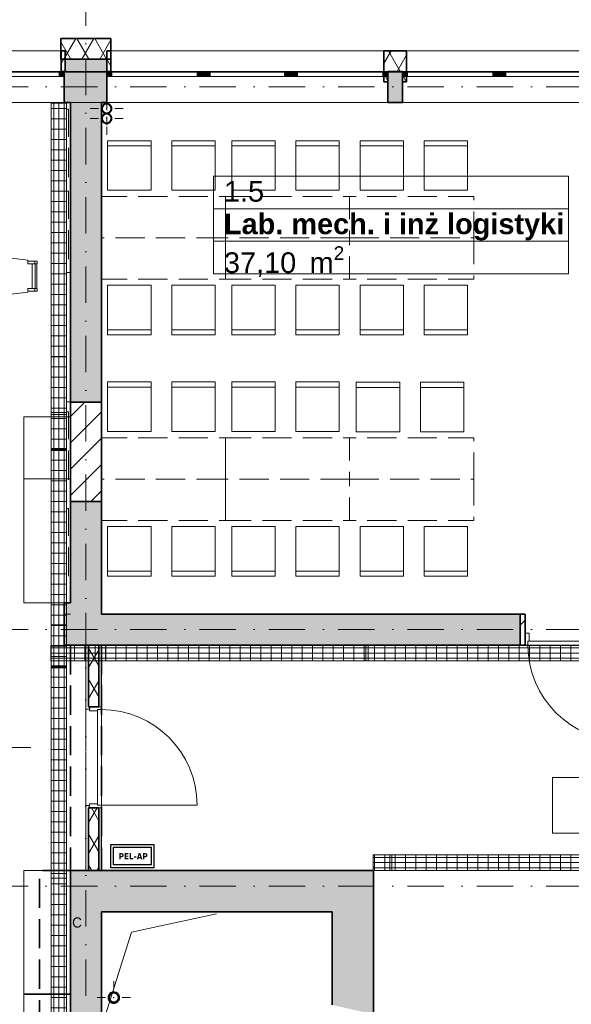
# Model space of a CAD drawing. Header units: millimetres. Extents: x 82175 to 237000, y 24756 to 471700.
# Tile 125 of 256: x 100669 to 106004, y 310335 to 319859. Entities that reach past the tile are written whole.
import ezdxf
from ezdxf.enums import TextEntityAlignment as Align

# ---------------------------------------------------------------- set-up
doc = ezdxf.new("R2010")
doc.units = ezdxf.units.MM
doc.linetypes.add('Krawędzie ukryte', pattern=[3.912222, 2.822222, -1.09])
doc.linetypes.add('Kropki i Kreski', pattern=[6.702778, 3.527778, -1.763889, 0, -1.411111])
for name, color, linetype in [('#EL - PELAP', 196, 'Continuous'), ('- A - ocieplenie', 8, 'Continuous'), ('- strefy pomieszczeń', 8, 'Continuous'), ('2D - Ogólne', 8, 'Continuous'), ('2D - Rysunki i Obrazki', 8, 'Continuous'), ('Drzwi Archicad', 8, 'Continuous'), ('Instalacje - Went_Klim', 8, 'Continuous'), ('Konstrukcja - Belki', 8, 'Continuous'), ('Konstrukcja - Dach', 8, 'Continuous'), ('Konstrukcja - Siatka mod', 8, 'Continuous'), ('Konstrukcja - Stropy', 8, 'Continuous'), ('Konstrukcja - Ściany działowe', 8, 'Continuous'), ('Konstrukcja - Ściany nośne wew..P', 8, 'Continuous'), ('Konstrukcja - Ściany zewnętrzne', 8, 'Continuous'), ('Okna Archicada', 8, 'Continuous'), ('Opisy - Etykiety', 8, 'Continuous'), ('PIONY INST', 8, 'Continuous'), ('Wnętrze - Umeblowanie', 8, 'Continuous'), ('z JAN', 8, 'Continuous')]:
    doc.layers.add(name, color=color, linetype=linetype)
for name, color, linetype, lineweight in [('#EL-IT', 4, 'Continuous', 35), ('2DE_PRO_Cblf304L', 30, 'Continuous', 15), ('CP_DETAL', 33, 'Continuous', 9)]:
    doc.layers.add(name, color=color, linetype=linetype, lineweight=lineweight)
doc.styles.add('CP_ATTR', font='ARIAL.TTF')
doc.styles.get("Standard").update_dxf_attribs({"font": 'arial.ttf'})
doc.styles.add('STYL_AUTOMATYCZNY_1', font='arial.ttf')
doc.styles.add('STYL_AUTOMATYCZNY_2', font='arial.ttf')
doc.styles.add('STYL_AUTOMATYCZNY_8', font='txt')
pattern_1 = [(60, (-135208.59, 595386.62), (-129.90381, 75), []), (120, (-135208.59, 595386.62), (129.90381, 75), [])]
pattern_2 = [(45, (-135208.59, 595386.62), (-127.27922, 127.27922), [])]
pattern_3 = [(90, (-3e-14, 0), (-100, 6e-15), [])]

# ---------------------------------------------------------------- blocks, each defined once
blk = doc.blocks.new('2Dcblfmark100')
at = {"color": 3}
for p, q in [((-10, -50), (-10, 50)), ((10, -50), (10, 50))]:
    blk.add_line(p, q, dxfattribs=at)
blk = doc.blocks.new('2dcblf_korcf105v_b150_h105_5dp5760')
at = {"layer": 'CP_DETAL'}
h = blk.add_hatch(dxfattribs=at)
h.set_pattern_fill('_USER', color=256, scale=100, angle=90, style=0, pattern_type=0)
h.set_pattern_definition(pattern_3)
h.paths.add_polyline_path([(0, 75), (12170, 75), (12170, -75), (0, -75)])
for p, q in [((0, 75), (12170, 75)), ((12170, -75), (12170, 75)), ((0, -75), (12170, -75))]:
    blk.add_line(p, q)
for p, q in [((12170, 50), (0, 50)), ((0, 0), (12170, 0)), ((12170, -50), (0, -50))]:
    blk.add_line(p, q, dxfattribs=at)
at = {"yscale": 1.5}
blk.add_blockref('2Dcblfmark100', (12000, 0), dxfattribs=at)
at = {"linetype": 'ByBlock', "style": 'CP_ATTR', "flags": 9}
for tag in ['NAME', 'NUMBER', 'GROUP', 'ORDER-NO', 'PRODUCER', 'COUPLERS', 'MOUNTDIST', 'MOUNTINGS', 'OTHER', 'WEIGHT', 'DIVIDER', 'COVER']:
    blk.add_attdef(tag, text='', height=0.00005, dxfattribs=at).set_placement((-0.1, 0), align=Align.MIDDLE_LEFT)
blk = doc.blocks.new('2dcblf_korcf105v_b150_h105_5wj7ur1')
at = {"layer": 'CP_DETAL'}
h = blk.add_hatch(dxfattribs=at)
h.set_pattern_fill('_USER', color=256, scale=100, angle=90, style=0, pattern_type=0)
h.set_pattern_definition(pattern_3)
h.paths.add_polyline_path([(0, 75), (5045, 75), (5045, -75), (0, -75)])
for p, q in [((0, -75), (0, 75)), ((0, 75), (5045, 75)), ((5045, -75), (5045, 75)), ((0, -75), (5045, -75))]:
    blk.add_line(p, q)
for p, q in [((5045, 50), (0, 50)), ((0, 0), (5045, 0)), ((5045, -50), (0, -50))]:
    blk.add_line(p, q, dxfattribs=at)
at = {"yscale": 1.5}
blk.add_blockref('2Dcblfmark100', (3000, 0), dxfattribs=at)
at = {"linetype": 'ByBlock', "style": 'CP_ATTR', "flags": 9}
for tag in ['NAME', 'NUMBER', 'GROUP', 'ORDER-NO', 'PRODUCER', 'COUPLERS', 'MOUNTDIST', 'MOUNTINGS', 'OTHER', 'WEIGHT', 'DIVIDER', 'COVER']:
    blk.add_attdef(tag, text='', height=0.00005, dxfattribs=at).set_placement((-0.1, 0), align=Align.MIDDLE_LEFT)
blk = doc.blocks.new('16C009C')
blk.add_lwpolyline([(-39.6, -170.5), (-404.1, -170.5), (-404.1, 0), (-39.6, 0)], close=True)
at = {"insert": (-72.6, -86.7), "char_height": 60, "width": 184.866, "attachment_point": 6}
blk.add_mtext('\\fTahoma|b1|i0|c238;\\A1;PEL-AP', dxfattribs=at)
blk = doc.blocks.new('pel-ap')
at = {"layer": '#EL - PELAP', "color": 2}
blk.add_lwpolyline([(208.5, -209.4), (-209.7, -209.4), (-209.7, 14.9), (208.5, 14.9)], close=True, dxfattribs=at)
at = {"layer": '#EL - PELAP', "color": 2, "rotation": 359.9999999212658}
blk.add_blockref('16C009C', (221.2, -12), dxfattribs=at)
blk = doc.blocks.new('2dcblf_korcf105v_b150_h105_cg9fs4')
at = {"layer": 'CP_DETAL'}
h = blk.add_hatch(dxfattribs=at)
h.set_pattern_fill('_USER', color=256, scale=100, angle=90, style=0, pattern_type=0)
h.set_pattern_definition(pattern_3)
h.paths.add_polyline_path([(0, 75), (17525, 75), (17525, -75), (0, -75)])
for p, q in [((0, 75), (17525, 75)), ((17525, -75), (17525, 75)), ((0, -75), (17525, -75))]:
    blk.add_line(p, q)
for p, q in [((17525, 50), (0, 50)), ((0, 0), (17525, 0)), ((17525, -50), (0, -50))]:
    blk.add_line(p, q, dxfattribs=at)
at = {"yscale": 1.5}
blk.add_blockref('2Dcblfmark100', (15000, 0), dxfattribs=at)
at = {"linetype": 'ByBlock', "style": 'CP_ATTR', "flags": 9}
for tag in ['NAME', 'NUMBER', 'GROUP', 'ORDER-NO', 'PRODUCER', 'COUPLERS', 'MOUNTDIST', 'MOUNTINGS', 'OTHER', 'WEIGHT', 'DIVIDER', 'COVER']:
    blk.add_attdef(tag, text='', height=0.00005, dxfattribs=at).set_placement((-0.1, 0), align=Align.MIDDLE_LEFT)
blk = doc.blocks.new('2dcblf_korcf105v_b150_h105_jy0dx2')
at = {"layer": 'CP_DETAL'}
h = blk.add_hatch(dxfattribs=at)
h.set_pattern_fill('_USER', color=256, scale=100, angle=90, style=0, pattern_type=0)
h.set_pattern_definition(pattern_3)
h.paths.add_polyline_path([(0, 75), (532, 75), (532, -75), (0, -75)])
for p, q in [((0, -75), (0, 75)), ((0, 75), (532, 75)), ((532, -75), (532, 75)), ((0, -75), (532, -75))]:
    blk.add_line(p, q)
for p, q in [((532, 50), (0, 50)), ((0, 0), (532, 0)), ((532, -50), (0, -50))]:
    blk.add_line(p, q, dxfattribs=at)
at = {"linetype": 'ByBlock', "style": 'CP_ATTR', "flags": 9}
for tag in ['NAME', 'NUMBER', 'GROUP', 'ORDER-NO', 'PRODUCER', 'COUPLERS', 'MOUNTDIST', 'MOUNTINGS', 'OTHER', 'WEIGHT', 'DIVIDER', 'COVER']:
    blk.add_attdef(tag, text='', height=0.00005, dxfattribs=at).set_placement((-0.1, 0), align=Align.MIDDLE_LEFT)

msp = doc.modelspace()

# ---------------------------------------------------------------- hatches: boundary and pattern name
at = {"layer": '- A - ocieplenie', "linetype": 'Continuous', "lineweight": 13}
h = msp.add_hatch(dxfattribs=at)
h.set_pattern_fill('Izolacja_miękka_0003', color=8, style=0, pattern_type=2)
h.set_pattern_definition(pattern_1)
h.paths.add_polyline_path([(101067, 319478.9), (101550, 319478.9), (101550, 319678.9), (101067, 319678.9)])
h = msp.add_hatch(dxfattribs=at)
h.set_pattern_fill('Izolacja_miękka_0003', color=8, style=0, pattern_type=2)
h.set_pattern_definition(pattern_1)
h.paths.add_polyline_path([(101070, 319358.9), (101110, 319358.9), (101110, 319558.9), (101070, 319558.9)])
h = msp.add_hatch(dxfattribs=at)
h.set_pattern_fill('Izolacja_miękka_0003', color=8, style=0, pattern_type=2)
h.set_pattern_definition(pattern_1)
h.paths.add_polyline_path([(101510, 319358.9), (101550, 319358.9), (101550, 319558.9), (101510, 319558.9)])
h = msp.add_hatch(dxfattribs=at)
h.set_pattern_fill('Izolacja_miękka_0003', color=8, style=0, pattern_type=2)
h.set_pattern_definition(pattern_1)
h.paths.add_polyline_path([(104190, 319558.9), (104190, 319358.9), (104410, 319358.9), (104410, 319558.9)])
h = msp.add_hatch(dxfattribs=at)
h.set_pattern_fill('Izolacja_miękka_0003', color=8, style=0, pattern_type=2)
h.set_pattern_definition(pattern_1)
h.paths.add_polyline_path([(104230, 319258.8), (104230, 319358.9), (104190, 319358.9), (104190, 319258.8)])
h = msp.add_hatch(dxfattribs=at)
h.set_pattern_fill('Izolacja_miękka_0003', color=8, style=0, pattern_type=2)
h.set_pattern_definition(pattern_1)
h.paths.add_polyline_path([(104410, 319258.8), (104410, 319358.9), (104370, 319358.9), (104370, 319258.8)])
at = {"layer": 'Konstrukcja - Ściany działowe', "linetype": 'Continuous', "lineweight": 13}
h = msp.add_hatch(dxfattribs=at)
h.set_pattern_fill('Izolacja_miękka_0003', color=8, style=0, pattern_type=2)
h.set_pattern_definition(pattern_1)
h.paths.add_polyline_path([(101335, 313808.9), (101335, 313213.8), (101345, 313213.8), (101435, 313213.8), (101435, 313808.9)])
h = msp.add_hatch(dxfattribs=at)
h.set_pattern_fill('Izolacja_miękka_0003', color=8, style=0, pattern_type=2)
h.set_pattern_definition(pattern_1)
h.paths.add_polyline_path([(101335, 311628.9), (101435, 311628.9), (101435, 312233.8), (101345, 312233.8), (101335, 312233.8)])
msp.add_hatch(color=8, dxfattribs=at).paths.add_polyline_path([(103690, 311228.9), (103690, 310328.9), (104090, 310238.9), (104090, 311228.9)])
at = {"layer": 'Konstrukcja - Ściany nośne wew..P', "linetype": 'Continuous', "lineweight": 13}
for points in [[(101460, 319058.9), (101160, 319058.9), (101160, 316158.9), (101460, 316158.9)], [(101460, 315198.9), (101160, 315198.9), (101160, 314218.9), (101460, 314218.9)], [(101100, 314218.9), (101100, 313808.9), (101460, 313808.9), (101460, 314218.9)], [(105508, 313808.9), (105508, 314108.9), (101460, 314108.9), (101460, 313808.9)], [(101460, 311228.9), (101160, 311628.9), (101160, 311228.9)], [(101460, 311628.9), (101160, 311628.9), (101460, 311228.9)], [(101460, 311228.9), (103690, 311228.9), (103690, 311628.9), (101460, 311628.9)], [(103690, 311228.9), (104090, 311228.9), (104090, 311628.9)], [(103690, 311228.9), (104090, 311628.9), (103690, 311628.9)], [(101160, 311228.9), (101160, 307224.3), (101460, 307224.3), (101460, 311228.9)]]:
    msp.add_hatch(color=8, dxfattribs=at).paths.add_polyline_path(points)
h = msp.add_hatch(dxfattribs=at)
h.set_pattern_fill('Bloczki_ceramiczne_0003', color=8, style=0, pattern_type=2)
h.set_pattern_definition(pattern_2)
h.paths.add_polyline_path([(101160, 316158.9), (101160, 315198.9), (101460, 315198.9), (101460, 316158.9)])
h = msp.add_hatch(dxfattribs=at)
h.set_pattern_fill('Bloczki_ceramiczne_0003', color=8, style=0, pattern_type=2)
h.set_pattern_definition(pattern_2)
h.paths.add_polyline_path([(105508, 313808.9), (105556.4, 313808.9), (105556.4, 314108.9), (105508, 314108.9)])
at = {"layer": 'Konstrukcja - Ściany zewnętrzne', "linetype": 'Continuous', "lineweight": 13}
for points in [[(101110, 319478.9), (101110, 319358.9), (101510, 319358.9), (101510, 319478.9)], [(101510, 319358.9), (101100, 319358.9), (101100, 319058.9), (101510, 319058.9)], [(104370, 319358.9), (104230, 319358.9), (104230, 319058.9), (104370, 319058.9)]]:
    msp.add_hatch(color=8, dxfattribs=at).paths.add_polyline_path(points)
at = {"layer": 'Okna Archicada', "linetype": 'Continuous', "lineweight": 13}
for points in [[(101100, 319308.9), (101100, 319358.9), (101050, 319358.9), (101050, 319308.9)], [(101510, 319358.9), (101510, 319308.9), (101560, 319308.9), (101560, 319358.9)], [(102435, 319308.9), (102435, 319358.9), (102385, 319358.9), (102385, 319308.9)], [(102435, 319358.9), (102435, 319308.9), (102510, 319308.9), (102510, 319358.9)], [(103305, 319308.9), (103305, 319358.9), (103230, 319358.9), (103230, 319308.9)], [(103305, 319358.9), (103305, 319308.9), (103355, 319308.9), (103355, 319358.9)], [(104230, 319308.9), (104230, 319358.9), (104180, 319358.9), (104180, 319308.9)], [(104370, 319358.9), (104370, 319308.9), (104420, 319308.9), (104420, 319358.9)], [(105295, 319308.9), (105295, 319358.9), (105245, 319358.9), (105245, 319308.9)], [(105295, 319358.9), (105295, 319308.9), (105370, 319308.9), (105370, 319358.9)]]:
    msp.add_hatch(color=8, dxfattribs=at).paths.add_polyline_path(points)
at = {"layer": 'PIONY INST', "linetype": 'Continuous', "lineweight": 13}
h = msp.add_hatch(color=8, dxfattribs=at)
h.paths.add_polyline_path([(101460, 318999.6, 0.414214), (101510, 318949.6, 0.414214), (101560, 318999.6, 0.414214), (101510, 319049.6, 0.414214)])
h.paths.add_polyline_path([(101510, 318954.6, -1), (101510, 319044.6, -1)], flags=0)
h = msp.add_hatch(color=8, dxfattribs=at)
h.paths.add_polyline_path([(101510, 318954.6, 0.414214), (101460, 318904.6, 0.414214), (101510, 318854.6, 0.414214), (101560, 318904.6, 0.414214)])
h.paths.add_polyline_path([(101510, 318859.6, -1), (101510, 318949.6, -1)], flags=0)
h = msp.add_hatch(color=8, dxfattribs=at)
h.paths.add_polyline_path([(101579.2, 310454.6, 0.414214), (101524.2, 310399.6, 0.414214), (101579.2, 310344.6, 0.414214), (101634.2, 310399.6, 0.414214)])
h.paths.add_polyline_path([(101579.2, 310444.6, -1), (101579.2, 310354.6, -1)], flags=0)

# ---------------------------------------------------------------- linework, layer by layer
at = {"layer": '- A - ocieplenie', "color": 8, "linetype": 'Continuous', "lineweight": 35, "ltscale": 100}
for p, q in [((101070, 319408.9), (101070, 319558.9)), ((101550, 319558.9), (101550, 319508.9)), ((104190, 319558.9), (104190, 319508.9)), ((104410, 319558.9), (104410, 319508.9)), ((101550, 319508.9), (101550, 319358.9)), ((104190, 319508.9), (104190, 319358.9)), ((104410, 319508.9), (104410, 319358.9)), ((101070, 319358.9), (101070, 319408.9))]:
    msp.add_line(p, q, dxfattribs=at)
at = {"layer": '- A - ocieplenie', "color": 8, "linetype": 'Continuous', "lineweight": 35, "ltscale": 100, "flags": 128}
for points in [[(101550, 319678.9), (101067, 319678.9)], [(101067, 319678.9), (101067, 319478.9)], [(101550, 319478.9), (101550, 319678.9)], [(101110, 319558.9), (101070, 319558.9)], [(101110, 319358.9), (101110, 319558.9)], [(101550, 319558.9), (101510, 319558.9)], [(101510, 319558.9), (101510, 319358.9)], [(104410, 319558.9), (104190, 319558.9)], [(101067, 319478.9), (101550, 319478.9)], [(101070, 319358.9), (101110, 319358.9)], [(101510, 319358.9), (101550, 319358.9)], [(104190, 319358.9), (104190, 319258.8)], [(104230, 319358.9), (104370, 319358.9)], [(104230, 319258.8), (104230, 319358.9)], [(104370, 319358.9), (104370, 319258.8)], [(104410, 319258.8), (104410, 319358.9)], [(104190, 319258.8), (104230, 319258.8)], [(104370, 319258.8), (104410, 319258.8)]]:
    msp.add_lwpolyline(points, dxfattribs=at)
at = {"layer": '- strefy pomieszczeń', "color": 8, "linetype": 'Continuous', "lineweight": 13, "ltscale": 100}
for p, q in [((102544.4, 318344.6), (105975.6, 318344.6)), ((102544.4, 318030.3), (102544.4, 318344.6)), ((105975.6, 318344.6), (105975.6, 318030.3)), ((105975.6, 318030.3), (102544.4, 318030.3)), ((102544.4, 318030.3), (105975.6, 318030.3)), ((102544.4, 317716), (102544.4, 318030.3)), ((105975.6, 318030.3), (105975.6, 317716)), ((105975.6, 317716), (102544.4, 317716)), ((102544.4, 317716), (105975.6, 317716)), ((102544.4, 317401.8), (102544.4, 317716)), ((105975.6, 317716), (105975.6, 317401.8)), ((105975.6, 317401.8), (102544.4, 317401.8))]:
    msp.add_line(p, q, dxfattribs=at)
at = {"color": 8, "linetype": 'Continuous', "lineweight": 35, "ltscale": 100, "flags": 128}
for points in [[(101160, 316158.9), (101160, 315198.9)], [(101460, 315198.9), (101460, 316158.9)], [(105556.4, 314108.9), (105508, 314108.9)], [(105556.4, 314108.9), (105556.4, 313808.9)], [(105508, 313808.9), (105556.4, 313808.9)]]:
    msp.add_lwpolyline(points, dxfattribs=at)
at = {"layer": '2D - Ogólne', "color": 8, "linetype": 'Continuous', "lineweight": 20, "ltscale": 100}
for p, q in [((101160, 314108.9), (101100, 314108.9)), ((104090, 310368.6), (104090, 311328.9))]:
    msp.add_line(p, q, dxfattribs=at)
at = {"layer": '2D - Ogólne', "color": 8, "linetype": 'Continuous', "lineweight": 13, "ltscale": 100}
msp.add_line((93587.2, 312818.9), (100777.2, 312818.9), dxfattribs=at)
at = {"layer": '2D - Ogólne', "color": 8, "linetype": 'Continuous', "lineweight": 13, "ltscale": 100, "flags": 128}
msp.add_lwpolyline([(102573.8, 311208.9), (101748.8, 311032.3), (101460, 310108.9)], dxfattribs=at)
at = {"layer": 'Drzwi Archicad', "color": 8, "linetype": 'Continuous', "lineweight": 35, "ltscale": 100}
for p, q in [((105556.4, 313923.9), (105556.4, 314108.9)), ((105556.4, 313808.9), (105556.4, 313923.9)), ((105556.4, 313808.9), (105556.4, 313923.9)), ((101435, 313213.8), (101345, 313213.8)), ((101435, 313213.8), (101345, 313213.8)), ((101435, 312233.8), (101345, 312233.8)), ((101435, 312233.8), (101345, 312233.8))]:
    msp.add_line(p, q, dxfattribs=at)
at = {"layer": 'Drzwi Archicad', "color": 8, "linetype": 'Continuous', "lineweight": 13, "ltscale": 100}
for p, q in [((105556.4, 313808.9), (105556.4, 313923.9)), ((105556.4, 313923.9), (105596.4, 313923.9)), ((105596.4, 313848.9), (105584.4, 313848.9)), ((105584.4, 313848.9), (105584.4, 313808.9)), ((106508.4, 313848.9), (105584.4, 313848.9)), ((105584.4, 313848.9), (105584.4, 313808.9)), ((105596.4, 313923.9), (105596.4, 313848.9)), ((105584.4, 313808.9), (105556.4, 313808.9)), ((105584.4, 313808.9), (106508.4, 313808.9)), ((101310, 313213.8), (101310, 313188.8)), ((101345, 313188.8), (101310, 313188.8)), ((101460, 313213.8), (101345, 313213.8)), ((101345, 313213.8), (101345, 313173.8)), ((101345, 313173.8), (101420, 313173.8)), ((101420, 313173.8), (101420, 313185.8)), ((101420, 313185.8), (101460, 313185.8)), ((101420, 312261.8), (101420, 313185.8)), ((101420, 313185.8), (101460, 313185.8)), ((101460, 313213.8), (101435, 313213.8)), ((101460, 313213.8), (101435, 313213.8)), ((101460, 313185.8), (101460, 313213.8)), ((101460, 313185.8), (101460, 312261.8)), ((101310, 312233.8), (101310, 312258.8)), ((101345, 312258.8), (101310, 312258.8)), ((101420, 312273.8), (101345, 312273.8)), ((101345, 312273.8), (101345, 312233.8)), ((101345, 312233.8), (101460, 312233.8)), ((101420, 312261.8), (101420, 312273.8)), ((101460, 312261.8), (101420, 312261.8)), ((101460, 312261.8), (101420, 312261.8)), ((101460, 312233.8), (101435, 312233.8)), ((101460, 312233.8), (101435, 312233.8)), ((101460, 312261.8), (102384, 312261.8)), ((101460, 312233.8), (101460, 312261.8))]:
    msp.add_line(p, q, dxfattribs=at)
for centre, start, end in [((106508.4, 313808.9), 180, 270), ((101460, 312261.8), 0, 90)]:
    msp.add_arc(centre, 924, start, end, dxfattribs=at)
at = {"layer": 'Instalacje - Went_Klim', "color": 8, "linetype": 'Krawędzie ukryte', "lineweight": 35, "ltscale": 100, "flags": 128}
msp.add_lwpolyline([(101160, 311628.9), (101160, 310228.9), (100860, 310228.9), (100860, 311628.9)], close=True, dxfattribs=at)
at = {"layer": 'Konstrukcja - Belki', "color": 8, "linetype": 'Krawędzie ukryte', "lineweight": 13, "ltscale": 100}
for p, q in [((101159.9, 313808.9), (101159.9, 311628.9)), ((101159.9, 313808.9), (101459.9, 313808.9)), ((101459.9, 313808.9), (101459.9, 311628.9)), ((101159.9, 311628.9), (101459.9, 311628.9))]:
    msp.add_line(p, q, dxfattribs=at)
at = {"layer": 'Konstrukcja - Belki', "color": 8, "linetype": 'Krawędzie ukryte', "lineweight": 35, "ltscale": 100}
for p, q in [((101160, 313808.9), (101160, 311628.9)), ((101160, 313808.9), (101460, 313808.9)), ((101460, 313808.9), (101460, 311628.9)), ((101160, 311628.9), (101460, 311628.9))]:
    msp.add_line(p, q, dxfattribs=at)
at = {"layer": 'Konstrukcja - Belki', "color": 8, "linetype": 'Kropki i Kreski', "lineweight": 13, "ltscale": 100}
for p, q in [((101309.9, 313808.9), (101309.9, 311628.9)), ((101310, 313808.9), (101310, 311628.9))]:
    msp.add_line(p, q, dxfattribs=at)
at = {"layer": 'Konstrukcja - Dach', "color": 8, "linetype": 'Continuous', "lineweight": 13, "ltscale": 100, "flags": 128}
for points in [[(119390, 319358.9), (95340.4, 319358.9)], [(119390, 319352.4), (95340.4, 319352.4)]]:
    msp.add_lwpolyline(points, dxfattribs=at)
at = {"layer": 'Konstrukcja - Siatka mod', "color": 8, "linetype": 'Kropki i Kreski', "lineweight": 13, "ltscale": 100}
for p, q in [((101310, 322164.8), (101310, 305200)), ((93022.5, 319208.9), (122467, 319208.9)), ((93022.5, 313958.9), (122467, 313958.9)), ((93022.5, 311478.9), (122467, 311478.9))]:
    msp.add_line(p, q, dxfattribs=at)
at = {"layer": 'Konstrukcja - Stropy', "color": 8, "linetype": 'Continuous', "lineweight": 13, "ltscale": 100, "flags": 128}
msp.add_lwpolyline([(122510, 319058.9), (95470, 319058.9), (95470, 306578.9), (107140, 306578.9), (107140, 311628.9), (110440, 311628.9), (110440, 306578.9), (122510, 306578.9)], close=True, dxfattribs=at)
at = {"layer": 'Konstrukcja - Ściany działowe', "color": 8, "linetype": 'Continuous', "lineweight": 35, "ltscale": 100}
for p, q in [((101335, 313808.9), (101335, 313213.8)), ((101435, 313213.8), (101435, 313808.9)), ((101335, 313213.8), (101345, 313213.8)), ((101435, 313213.8), (101345, 313213.8)), ((101335, 312233.8), (101335, 311628.9)), ((101335, 312233.8), (101345, 312233.8)), ((101435, 312233.8), (101345, 312233.8)), ((101435, 311628.9), (101435, 312233.8))]:
    msp.add_line(p, q, dxfattribs=at)
at = {"layer": 'Konstrukcja - Ściany działowe', "color": 8, "linetype": 'Continuous', "lineweight": 13, "ltscale": 100}
for p, q in [((101310, 313213.8), (101310, 313188.8)), ((101345, 313188.8), (101310, 313188.8)), ((101460, 313213.8), (101435, 313213.8)), ((101345, 312258.8), (101310, 312258.8)), ((101310, 312233.8), (101310, 312258.8)), ((101460, 312233.8), (101435, 312233.8))]:
    msp.add_line(p, q, dxfattribs=at)
at = {"layer": 'Konstrukcja - Ściany działowe', "color": 8, "linetype": 'Continuous', "lineweight": 25, "ltscale": 100}
for p, q in [((101345, 313213.8), (101345, 313188.8)), ((101345, 312233.8), (101345, 312258.8))]:
    msp.add_line(p, q, dxfattribs=at)
at = {"layer": 'Konstrukcja - Ściany działowe', "color": 8, "linetype": 'Continuous', "lineweight": 13, "ltscale": 100, "flags": 128}
for points in [[(101310, 313808.9), (101310, 313213.8)], [(101460, 313808.9), (101435, 313808.9)], [(101310, 312233.8), (101310, 311628.9)], [(101460, 311628.9), (101435, 311628.9)]]:
    msp.add_lwpolyline(points, dxfattribs=at)
at = {"layer": 'Konstrukcja - Ściany działowe', "color": 8, "linetype": 'Continuous', "lineweight": 25, "ltscale": 100, "flags": 128}
for points in [[(101335, 313808.9), (101310, 313808.9)], [(101460, 313213.8), (101460, 313808.9)], [(101460, 311628.9), (101460, 312233.8)], [(101335, 311628.9), (101310, 311628.9)]]:
    msp.add_lwpolyline(points, dxfattribs=at)
at = {"layer": 'Konstrukcja - Ściany działowe', "color": 8, "linetype": 'Continuous', "lineweight": 35, "ltscale": 100, "flags": 128}
for points in [[(101435, 313808.9), (101335, 313808.9)], [(101435, 311628.9), (101335, 311628.9)], [(104090, 311628.9), (104090, 311228.9)], [(103690, 311228.9), (103690, 310328.9)], [(104090, 310238.9), (104090, 311228.9)]]:
    msp.add_lwpolyline(points, dxfattribs=at)
at = {"layer": 'Konstrukcja - Ściany nośne wew..P', "color": 8, "linetype": 'Continuous', "lineweight": 35, "ltscale": 100}
for p, q in [((101160, 316158.9), (101460, 316158.9)), ((101160, 315198.9), (101460, 315198.9)), ((105508, 314108.9), (105508, 313808.9))]:
    msp.add_line(p, q, dxfattribs=at)
at = {"layer": 'Konstrukcja - Ściany nośne wew..P', "color": 8, "linetype": 'Continuous', "lineweight": 35, "ltscale": 100, "flags": 128}
for points in [[(101160, 319058.9), (101160, 316158.9)], [(101460, 316158.9), (101460, 319058.9)], [(101160, 315198.9), (101160, 314218.9)], [(101460, 314218.9), (101460, 315198.9)], [(101100, 314218.9), (101100, 313808.9)], [(101160, 314218.9), (101100, 314218.9)], [(101460, 314108.9), (101460, 314218.9)], [(105508, 314108.9), (101460, 314108.9)], [(101100, 313808.9), (101460, 313808.9)], [(101460, 313808.9), (105508, 313808.9)], [(101160, 311628.9), (101160, 311228.9)], [(104090, 311628.9), (101160, 311628.9)], [(101160, 311228.9), (101160, 307224.3)], [(101460, 311228.9), (103690, 311228.9)], [(101460, 307224.3), (101460, 311228.9)]]:
    msp.add_lwpolyline(points, dxfattribs=at)
at = {"layer": 'Konstrukcja - Ściany zewnętrzne', "color": 8, "linetype": 'Continuous', "lineweight": 35, "ltscale": 100}
for p, q in [((101100, 319358.9), (101100, 319308.9)), ((101100, 319308.9), (101100, 319058.9)), ((101510, 319358.9), (101510, 319308.9)), ((101510, 319308.9), (101510, 319058.9)), ((104230, 319358.9), (104230, 319308.9)), ((104230, 319308.9), (104230, 319058.9)), ((104370, 319358.9), (104370, 319308.9)), ((104370, 319308.9), (104370, 319058.9))]:
    msp.add_line(p, q, dxfattribs=at)
at = {"layer": 'Konstrukcja - Ściany zewnętrzne', "color": 8, "linetype": 'Continuous', "lineweight": 13, "ltscale": 100, "flags": 128}
msp.add_lwpolyline([(101510, 319358.9), (101510, 319478.9), (101110, 319478.9), (101110, 319358.9)], dxfattribs=at)
at = {"layer": 'Konstrukcja - Ściany zewnętrzne', "color": 8, "linetype": 'Continuous', "lineweight": 35, "ltscale": 100, "flags": 128}
for points in [[(101110, 319358.9), (101100, 319358.9)], [(104370, 319358.9), (104230, 319358.9)], [(101100, 319058.9), (101160, 319058.9)], [(101460, 319058.9), (101510, 319058.9)], [(104230, 319058.9), (104370, 319058.9)]]:
    msp.add_lwpolyline(points, dxfattribs=at)
at = {"layer": 'Okna Archicada', "color": 8, "linetype": 'Continuous', "lineweight": 13, "ltscale": 100}
for p, q in [((101070, 319558.9), (98510, 319558.9)), ((101550, 319558.9), (104190, 319558.9)), ((104410, 319558.9), (107050, 319558.9)), ((101100, 319358.9), (98480, 319358.9)), ((101070, 319358.9), (98510, 319358.9)), ((100275, 319358.9), (101050, 319358.9)), ((101050, 319308.9), (100275, 319308.9)), ((101050, 319308.9), (101050, 319358.9)), ((101050, 319358.9), (101100, 319358.9)), ((101100, 319308.9), (101050, 319308.9)), ((104230, 319358.9), (101510, 319358.9)), ((101510, 319358.9), (101560, 319358.9)), ((101560, 319308.9), (101510, 319308.9)), ((101550, 319358.9), (104190, 319358.9)), ((101560, 319358.9), (101560, 319308.9)), ((101560, 319358.9), (102385, 319358.9)), ((102385, 319308.9), (101560, 319308.9)), ((102385, 319308.9), (102385, 319358.9)), ((102385, 319358.9), (102435, 319358.9)), ((102435, 319308.9), (102385, 319308.9)), ((102435, 319358.9), (102510, 319358.9)), ((102510, 319308.9), (102435, 319308.9)), ((102510, 319358.9), (102510, 319308.9)), ((102510, 319358.9), (103230, 319358.9)), ((103230, 319308.9), (102510, 319308.9)), ((103230, 319308.9), (103230, 319358.9)), ((103230, 319358.9), (103305, 319358.9)), ((103305, 319308.9), (103230, 319308.9)), ((103305, 319358.9), (103355, 319358.9)), ((103355, 319308.9), (103305, 319308.9)), ((103355, 319358.9), (103355, 319308.9)), ((103355, 319358.9), (104180, 319358.9)), ((104180, 319308.9), (103355, 319308.9)), ((104180, 319308.9), (104180, 319358.9)), ((104180, 319358.9), (104230, 319358.9)), ((104230, 319308.9), (104180, 319308.9)), ((107090, 319358.9), (104370, 319358.9)), ((104370, 319358.9), (104420, 319358.9)), ((104420, 319308.9), (104370, 319308.9)), ((104410, 319358.9), (107050, 319358.9)), ((104420, 319358.9), (104420, 319308.9)), ((104420, 319358.9), (105245, 319358.9)), ((105245, 319308.9), (104420, 319308.9)), ((105245, 319308.9), (105245, 319358.9)), ((105245, 319358.9), (105295, 319358.9)), ((105295, 319308.9), (105245, 319308.9)), ((105295, 319358.9), (105370, 319358.9)), ((105370, 319308.9), (105295, 319308.9)), ((105370, 319358.9), (105370, 319308.9)), ((105370, 319358.9), (106090, 319358.9)), ((106090, 319308.9), (105370, 319308.9)), ((101100, 319058.9), (98480, 319058.9)), ((104230, 319058.9), (101510, 319058.9)), ((107090, 319058.9), (104370, 319058.9))]:
    msp.add_line(p, q, dxfattribs=at)
at = {"layer": 'Okna Archicada', "color": 8, "linetype": 'Continuous', "lineweight": 35, "ltscale": 100}
for p, q in [((101070, 319408.9), (101070, 319558.9)), ((101550, 319558.9), (101550, 319508.9)), ((104190, 319558.9), (104190, 319508.9)), ((104410, 319558.9), (104410, 319508.9)), ((101550, 319508.9), (101550, 319358.9)), ((104190, 319508.9), (104190, 319358.9)), ((104410, 319508.9), (104410, 319358.9)), ((101070, 319358.9), (101070, 319408.9)), ((101100, 319358.9), (101100, 319308.9)), ((101100, 319358.9), (101100, 319308.9)), ((101100, 319308.9), (101100, 319058.9)), ((101510, 319358.9), (101510, 319308.9)), ((101510, 319358.9), (101510, 319308.9)), ((101510, 319308.9), (101510, 319058.9)), ((104230, 319358.9), (104230, 319308.9)), ((104230, 319358.9), (104230, 319308.9)), ((104230, 319308.9), (104230, 319058.9)), ((104370, 319358.9), (104370, 319308.9)), ((104370, 319358.9), (104370, 319308.9)), ((104370, 319308.9), (104370, 319058.9))]:
    msp.add_line(p, q, dxfattribs=at)
at = {"layer": 'Opisy - Etykiety', "color": 8, "linetype": 'Continuous', "lineweight": 20, "ltscale": 100}
for p, q in [((106854.2, 312528.1), (105822.7, 312528.1)), ((105822.7, 312528.1), (105822.7, 311991.6)), ((105822.7, 311991.6), (106854.2, 311991.6))]:
    msp.add_line(p, q, dxfattribs=at)
at = {"layer": 'PIONY INST', "color": 8, "linetype": 'Continuous', "lineweight": 0, "ltscale": 100}
for p, q in [((101510, 319079.6), (101510, 319159.6)), ((101430, 318999.6), (101350, 318999.6)), ((101510, 318984.6), (101510, 319064.6)), ((101590, 318999.6), (101670, 318999.6)), ((101430, 318904.6), (101350, 318904.6)), ((101510, 318919.6), (101510, 318839.6)), ((101590, 318904.6), (101670, 318904.6)), ((101510, 318824.6), (101510, 318744.6)), ((101579.2, 310479.6), (101579.2, 310559.6)), ((101499.2, 310399.6), (101419.2, 310399.6)), ((101659.2, 310399.6), (101739.2, 310399.6))]:
    msp.add_line(p, q, dxfattribs=at)
at = {"layer": 'PIONY INST', "color": 8, "linetype": 'Continuous', "lineweight": 25, "ltscale": 100, "flags": 128}
for points in [[(101460, 318999.6, 0.414214), (101510, 318949.6, 0.414214), (101560, 318999.6, 0.414214), (101510, 319049.6, 0.414214)], [(101510, 318954.6, 0.414214), (101460, 318904.6, 0.414214), (101510, 318854.6, 0.414214), (101560, 318904.6, 0.414214)], [(101579.2, 310454.6, 0.414214), (101524.2, 310399.6, 0.414214), (101579.2, 310344.6, 0.414214), (101634.2, 310399.6, 0.414214)]]:
    msp.add_lwpolyline(points, format="xyb", close=True, dxfattribs=at)
at = {"layer": 'PIONY INST', "color": 8, "linetype": 'Continuous', "lineweight": 35, "ltscale": 100, "flags": 128}
for points in [[(101510, 318954.6, -1), (101510, 319044.6, -1)], [(101510, 318859.6, -1), (101510, 318949.6, -1)], [(101579.2, 310444.6, -1), (101579.2, 310354.6, -1)]]:
    msp.add_lwpolyline(points, format="xyb", close=True, dxfattribs=at)
at = {"layer": 'PIONY INST', "color": 8, "linetype": 'Continuous', "lineweight": 0, "ltscale": 100}
for p in [(101510, 318999.6), (101510, 318904.6), (101579.2, 310399.6)]:
    msp.add_point(p, dxfattribs=at)
at = {"layer": 'Wnętrze - Umeblowanie', "color": 8, "linetype": 'Continuous', "lineweight": 13, "ltscale": 100}
for p, q in [((101939.5, 318638.9), (101519.5, 318638.9)), ((102559.5, 318638.9), (102139.5, 318638.9)), ((103139.5, 318638.9), (102719.5, 318638.9)), ((103759.5, 318638.9), (103339.5, 318638.9)), ((103960.5, 318638.9), (104380.5, 318638.9)), ((104580.5, 318638.9), (105000.5, 318638.9)), ((100813.6, 317522.3), (100813.6, 317497.3)), ((100818.6, 317257.9), (100818.6, 317497.3)), ((100813.6, 317232.9), (100813.6, 317257.9)), ((101939.5, 316860), (101519.5, 316860)), ((102559.5, 316860), (102139.5, 316860)), ((103139.5, 316860), (102719.5, 316860)), ((103759.5, 316860), (103339.5, 316860)), ((103960.5, 316860), (104380.5, 316860)), ((104580.5, 316860), (105000.5, 316860)), ((101939.5, 316305.2), (101519.5, 316305.2)), ((102559.5, 316305.2), (102139.5, 316305.2)), ((103139.5, 316305.2), (102719.5, 316305.2)), ((103759.5, 316305.2), (103339.5, 316305.2)), ((103923.9, 316302.4), (104343.9, 316302.4)), ((104543.9, 316302.4), (104963.9, 316302.4)), ((101939.5, 314526.3), (101519.5, 314526.3)), ((102559.5, 314526.3), (102139.5, 314526.3)), ((103139.5, 314526.3), (102719.5, 314526.3)), ((103759.5, 314526.3), (103339.5, 314526.3)), ((103960.5, 314526.3), (104380.5, 314526.3)), ((104580.5, 314526.3), (105000.5, 314526.3))]:
    msp.add_line(p, q, dxfattribs=at)
at = {"layer": 'Wnętrze - Umeblowanie', "color": 8, "linetype": 'Continuous', "lineweight": 13, "ltscale": 100, "flags": 128}
for points in [[(101939.5, 318208.9), (101519.5, 318208.9), (101519.5, 318688.9), (101939.5, 318688.9)], [(102559.5, 318208.9), (102139.5, 318208.9), (102139.5, 318688.9), (102559.5, 318688.9)], [(103139.5, 318208.9), (102719.5, 318208.9), (102719.5, 318688.9), (103139.5, 318688.9)], [(103759.5, 318208.9), (103339.5, 318208.9), (103339.5, 318688.9), (103759.5, 318688.9)], [(103960.5, 318208.9), (104380.5, 318208.9), (104380.5, 318688.9), (103960.5, 318688.9)], [(104580.5, 318208.9), (105000.5, 318208.9), (105000.5, 318688.9), (104580.5, 318688.9)], [(100368.6, 317177.6), (100368.6, 317577.6), (100748.6, 317532.3), (100748.6, 317497.3), (100788.6, 317497.3), (100788.6, 317257.9), (100748.6, 317257.9), (100748.6, 317222.8)], [(100748.6, 317522.3), (100748.6, 317497.3), (100838.6, 317497.3), (100838.6, 317522.3)], [(100788.6, 317257.9), (100788.6, 317497.3), (100833.6, 317497.3), (100833.6, 317257.9)], [(101939.5, 317290), (101519.5, 317290), (101519.5, 316810), (101939.5, 316810)], [(102559.5, 317290), (102139.5, 317290), (102139.5, 316810), (102559.5, 316810)], [(103139.5, 317290), (102719.5, 317290), (102719.5, 316810), (103139.5, 316810)], [(103759.5, 317290), (103339.5, 317290), (103339.5, 316810), (103759.5, 316810)], [(103960.5, 317290), (104380.5, 317290), (104380.5, 316810), (103960.5, 316810)], [(104580.5, 317290), (105000.5, 317290), (105000.5, 316810), (104580.5, 316810)], [(100748.6, 317232.9), (100748.6, 317257.9), (100838.6, 317257.9), (100838.6, 317232.9)], [(101939.5, 315875.2), (101519.5, 315875.2), (101519.5, 316355.2), (101939.5, 316355.2)], [(102559.5, 315875.2), (102139.5, 315875.2), (102139.5, 316355.2), (102559.5, 316355.2)], [(103139.5, 315875.2), (102719.5, 315875.2), (102719.5, 316355.2), (103139.5, 316355.2)], [(103759.5, 315875.2), (103339.5, 315875.2), (103339.5, 316355.2), (103759.5, 316355.2)], [(103923.9, 315872.4), (104343.9, 315872.4), (104343.9, 316352.4), (103923.9, 316352.4)], [(104543.9, 315872.4), (104963.9, 315872.4), (104963.9, 316352.4), (104543.9, 316352.4)], [(101160, 315418.9), (101160, 316018.9), (100710, 316018.9), (100710, 315418.9)], [(101160, 314218.9), (101160, 315418.9), (100710, 315418.9), (100710, 314218.9)], [(101939.5, 314956.3), (101519.5, 314956.3), (101519.5, 314476.3), (101939.5, 314476.3)], [(102559.5, 314956.3), (102139.5, 314956.3), (102139.5, 314476.3), (102559.5, 314476.3)], [(103139.5, 314956.3), (102719.5, 314956.3), (102719.5, 314476.3), (103139.5, 314476.3)], [(103759.5, 314956.3), (103339.5, 314956.3), (103339.5, 314476.3), (103759.5, 314476.3)], [(103960.5, 314956.3), (104380.5, 314956.3), (104380.5, 314476.3), (103960.5, 314476.3)], [(104580.5, 314956.3), (105000.5, 314956.3), (105000.5, 314476.3), (104580.5, 314476.3)], [(101160, 310428.9), (101160, 311628.9), (100710, 311628.9), (100710, 310428.9)], [(101160, 309835.2), (101160, 310435.2), (100710, 310435.2), (100710, 309835.2)]]:
    msp.add_lwpolyline(points, close=True, dxfattribs=at)
at = {"layer": 'Wnętrze - Umeblowanie', "color": 8, "linetype": 'Krawędzie ukryte', "lineweight": 13, "ltscale": 100, "flags": 128}
for points in [[(102660, 317749.5), (101460, 317749.5), (101460, 318149.5), (102660, 318149.5)], [(103860, 317749.5), (102660, 317749.5), (102660, 318149.5), (103860, 318149.5)], [(103860, 317749.5), (105060, 317749.5), (105060, 318149.5), (103860, 318149.5)], [(102660, 317749.5), (101460, 317749.5), (101460, 317349.5), (102660, 317349.5)], [(103860, 317749.5), (102660, 317749.5), (102660, 317349.5), (103860, 317349.5)], [(103860, 317749.5), (105060, 317749.5), (105060, 317349.5), (103860, 317349.5)], [(102660, 315415.8), (101460, 315415.8), (101460, 315815.8), (102660, 315815.8)], [(103860, 315415.8), (102660, 315415.8), (102660, 315815.8), (103860, 315815.8)], [(103860, 315415.8), (105060, 315415.8), (105060, 315815.8), (103860, 315815.8)], [(102660, 315415.8), (101460, 315415.8), (101460, 315015.8), (102660, 315015.8)], [(103860, 315415.8), (102660, 315415.8), (102660, 315015.8), (103860, 315015.8)], [(103860, 315415.8), (105060, 315415.8), (105060, 315015.8), (103860, 315015.8)]]:
    msp.add_lwpolyline(points, close=True, dxfattribs=at)
at = {"layer": 'z JAN', "color": 8, "linetype": 'Continuous', "lineweight": 13, "ltscale": 100, "flags": 128}
msp.add_lwpolyline([(122660, 322781.4), (122660, 319358.9), (95340.4, 319358.9), (95340.4, 320899.8), (119270, 320899.8), (119270, 322781.4)], close=True, dxfattribs=at)
at = {"layer": 'z JAN', "color": 8, "linetype": 'Krawędzie ukryte', "lineweight": 13, "ltscale": 100, "flags": 128}
for points in [[(101099.3, 318993.6), (101099.3, 318293.6), (101139.3, 318293.6), (101139.3, 318993.6)], [(101099.3, 318200.2), (101099.3, 317500.2), (101139.3, 317500.2), (101139.3, 318200.2)], [(101120, 317412.5), (101120, 316162.5), (101160, 316162.5), (101160, 317412.5)], [(101099.3, 316067.1), (101099.3, 315367.1), (101139.3, 315367.1), (101139.3, 316067.1)], [(101099.3, 315132.4), (101099.3, 314432.4), (101139.3, 314432.4), (101139.3, 315132.4)]]:
    msp.add_lwpolyline(points, close=True, dxfattribs=at)

# ---------------------------------------------------------------- block references
at = {"layer": '#EL-IT', "rotation": 360}
msp.add_blockref('pel-ap', (101758.6, 311865.7), dxfattribs=at)
at = {"layer": '2DE_PRO_Cblf304L'}
for name, p, rotation in [('2dcblf_korcf105v_b150_h105_5wj7ur1', (101048, 319050.6), 270), ('2dcblf_korcf105v_b150_h105_5wj7ur1', (101048, 318701.3), 270), ('2dcblf_korcf105v_b150_h105_5wj7ur1', (101048, 316599.7), 270), ('2dcblf_korcf105v_b150_h105_jy0dx2', (101502.7, 313731.6), 180), ('2dcblf_korcf105v_b150_h105_cg9fs4', (119027.7, 313731.6), 180), ('2dcblf_korcf105v_b150_h105_5dp5760', (116257.7, 311705.4), 180), ('2dcblf_korcf105v_b150_h105_5wj7ur1', (101048, 311630.4), 270)]:
    msp.add_blockref(name, p, dxfattribs=dict(at, rotation=rotation))

# ---------------------------------------------------------------- texts
at = {"layer": '- strefy pomieszczeń', "color": 8, "linetype": 'Continuous', "lineweight": 13, "char_height": 200, "attachment_point": 1}
for s, insert, style in [('\\A1;{\\pql;\\pt0,100;\\fArial|b0|i0|c238|p0;\\W1.000000;1.5\\fArial|b0|i0|c238|p0;\\W1.000000;\\A1{\\H.66x;\\S^  ;}\\fArial|b0|i0|c238|p0;\\W1.000000;\\fArial|b0|i0|c238|p0;\\W1.000000;\\A1{\\H.66x;\\S^  ;}}', (102644.4, 318298.9), 'STYL_AUTOMATYCZNY_1'), ('\\A1;{\\pql;\\pt0,100;\\fArial|b1|i0|c238|p0;\\W1.000000;Lab. mech. i inż logistyki\\fArial|b1|i0|c238|p0;\\W1.000000;\\A1{\\H.66x;\\S^  ;}\\fArial|b1|i0|c238|p0;\\W1.000000;\\fArial|b1|i0|c238|p0;\\W1.000000;\\A1{\\H.66x;\\S^  ;}}', (102644.4, 317984.6), 'STYL_AUTOMATYCZNY_2'), ('\\A1;{\\pql;\\pt0,100;\\fArial|b0|i0|c238|p0;\\W1.000000;37,10\\fArial|b0|i0|c238|p0;\\W1.000000;\\A1{\\H.66x;\\S^  ;}\\fArial|b0|i0|c238|p0;\\W1.000000; m\\fArial|b0|i0|c238|p0;\\W1.000000;\\A1{\\H.66x;\\S2^  ;}}', (102644.4, 317667.5), 'STYL_AUTOMATYCZNY_1')]:
    msp.add_mtext(s, dxfattribs=dict(at, insert=insert, style=style))
at = {"layer": '2D - Rysunki i Obrazki', "color": 8, "linetype": 'Continuous', "lineweight": 35, "insert": (101223.2, 311075.6), "char_height": 98.407, "attachment_point": 8, "style": 'STYL_AUTOMATYCZNY_8'}
msp.add_mtext('\\A1;{\\pqc;\\fF1|b0|i0|c0|p0;\\W1.000000;C}', dxfattribs=at)

doc.saveas('drawing.dxf')
